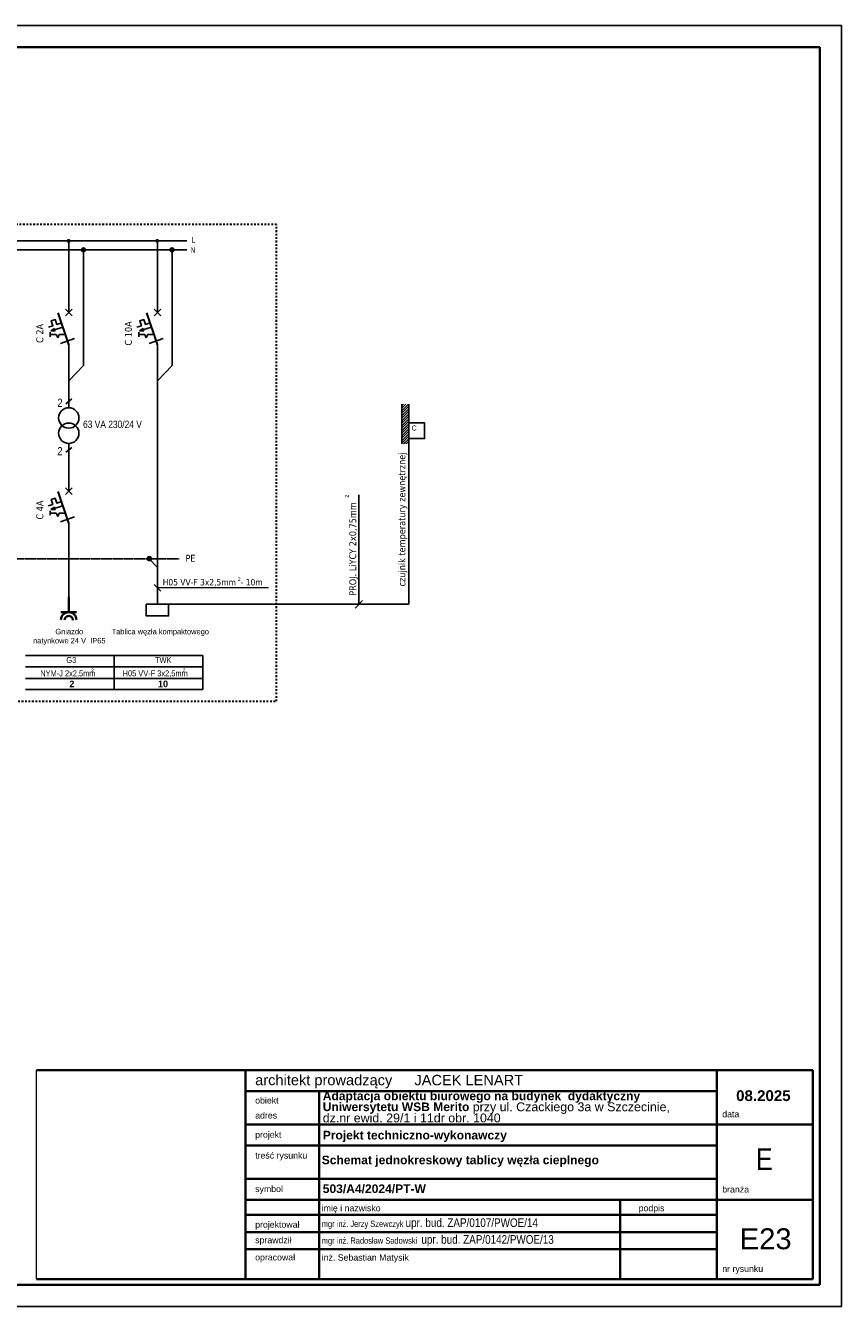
# Model space of a CAD drawing. Header units: millimetres. Extents: x 304 to 148940, y -18 to 215742.
# Tile 15 of 33: x 23391 to 42304, y 145485 to 175185. Entities that reach past the tile are written whole.
import ezdxf
from ezdxf.enums import TextEntityAlignment as Align

# ---------------------------------------------------------------- set-up
doc = ezdxf.new("R2010")
doc.units = ezdxf.units.MM
doc.header["$XCLIPFRAME"] = 2
doc.linetypes.add('1', pattern=[8, 4, -4])
doc.linetypes.add('ACAD_ISO02W100', pattern=[15, 12, -3])
for name, color, linetype in [('# elektryka', 102, 'Continuous'), ('a_kreskowanie', 8, 'Continuous'), ('ADT SSWiN', 3, 'Continuous')]:
    doc.layers.add(name, color=color, linetype=linetype)
for name, color, linetype, lineweight in [('arch tabela_Nr_Pióra__100', 7, 'Continuous', 20), ('CP_FRREF', 251, 'Continuous', 35), ('CP_LINENORM', 251, 'Continuous', 25), ('\xa0♦EL - Gniazda', 255, 'Continuous', 35)]:
    doc.layers.add(name, color=color, linetype=linetype, lineweight=lineweight)
doc.styles.add('CP_ATTR', font='ARIALN.TTF')
doc.styles.add('Proxy_27AC', font='ARIALN.TTF', dxfattribs={"height": 1.8})
doc.styles.add('Proxy_27AE', font='ARIALN.TTF', dxfattribs={"height": 3})
doc.styles.add('Proxy_27B6', font='ARIALN.TTF', dxfattribs={"height": 3})
doc.styles.get("Standard").update_dxf_attribs({"font": 'ARIALN.TTF'})
doc.styles.add('STYL_AUTOMATYCZNY_1', font='ARIALN.TTF')
doc.styles.add('STYL_AUTOMATYCZNY_2', font='ARIALN.TTF')
doc.styles.add('Style-Tahoma', font='ARIALN.TTF')
picture_1 = doc.add_image_def('image1.tif', size_in_pixel=(2126, 2126))

# ---------------------------------------------------------------- blocks, each defined once
blk = doc.blocks.new('WYŁĄCZNIK INSTALACYJNY 1F')
blk.add_hatch(color=256).paths.add_polyline_path([(-26.5, -62.8), (-33.1, -67.3), (-25.1, -67.3), (-25.8, -65)])
for points in [[(0, -33.3), (0, 0)], [(-37.8, -60.6), (-29.5, -57.8), (-32.5, -48.9), (-25.2, -46.5), (-22.2, -55.4), (-13.2, -52.4)], [(6.2, -39.6), (-6.2, -27.1)], [(6.2, -27.1), (-6.2, -39.6)], [(-34.4, -69.8), (-34.4, -77.9)], [(-10.7, -60.3), (-33.2, -67.4)], [(-26.5, -62.8), (-33.1, -67.3)], [(-25.1, -67.3), (-33.1, -67.3)], [(-25.8, -65), (-26.5, -62.8)], [(-25.1, -67.3), (-25.8, -65)], [(-34.4, -73.9), (-23.4, -73.9)], [(-23.4, -73.9), (-20.5, -80.3)], [(-17.7, -73.9), (-20.5, -80.3)], [(-17.7, -73.9), (-6.3, -73.9)], [(-15.4, -90.2), (10.7, -81)], [(-15.3, -90.2), (10.7, -81)], [(-0.1, -92.6), (-0.1, -112.7)]]:
    blk.add_lwpolyline(points)
at = {"lineweight": 30}
blk.add_lwpolyline([(-0.1, -92.6), (-19.5, -33.7)], dxfattribs=at)
blk = doc.blocks.new('CPEL_D17')
for p, q in [((0, 0), (0, -0.4)), ((-0.2, -0.4), (0.2, -0.4))]:
    blk.add_line(p, q)
for radius, start in [(0.2, 360), (0.105, 358.2125)]:
    blk.add_arc((0, -0.6), radius, start, 180)
at = {"linetype": 'ByBlock', "style": 'CP_ATTR', "flags": 9}
for tag, p in [('NAME', (-0.092, -0.018)), ('GROUP', (-0.092, -0.018)), ('NUMBER', (-0.092, -0.018)), ('PRODUCER', (-0.092, -0.018)), ('ARTICLE', (-0.092, -0.018)), ('CHARACTER', (-0.092, -0.018)), ('VOLTAGE', (-0.092, -0.019)), ('WEIGHT', (-0.092, -0.018)), ('OTHER', (-0.092, -0.018)), ('PRODUCT-TYPE', (-0.092, -0.019)), ('ORDER-NO', (-0.092, -0.019)), ('POWER', (-0.092, -0.019))]:
    blk.add_attdef(tag, text='', height=0.00005, dxfattribs=at).set_placement(p, align=Align.MIDDLE_LEFT)
blk = doc.blocks.new('Centrala_alarmowa')
at = {"layer": 'ADT SSWiN'}
blk.add_lwpolyline([(0, 70), (70, 70), (70, 0), (0, 0)], close=True, dxfattribs=at)
for tag, p in [('CA', (12.5, 36.1)), ('ADRES', (0, 8.2))]:
    blk.add_attdef(tag, p, '', height=22.5, dxfattribs=at)

msp = doc.modelspace()

# ---------------------------------------------------------------- hatches: boundary and pattern name
h = msp.add_hatch(color=256)
edge = h.paths.add_edge_path()
edge.add_arc((24389, 170192), 46.2, 0, 360)
h = msp.add_hatch(color=256)
edge = h.paths.add_edge_path()
edge.add_arc((26443, 170192), 46.2, 0, 360)
h = msp.add_hatch(color=5)
edge = h.paths.add_edge_path()
edge.add_arc((24732, 169984), 46.2, 0, 360)
h = msp.add_hatch(color=5)
edge = h.paths.add_edge_path()
edge.add_arc((26786, 169984), 46.2, 0, 360)
h = msp.add_hatch(color=3)
edge = h.paths.add_edge_path()
edge.add_arc((26259, 162824), 46.2, 0, 360)
h = msp.add_hatch(color=3)
edge = h.paths.add_edge_path()
edge.add_arc((26259, 162824), 46.2, 0, 360)

# ---------------------------------------------------------------- linework, layer by layer
at = {"layer": '# elektryka', "color": 8}
for p, q in [((32113, 165487, 62178), (32113, 166409, 62178)), ((32275, 166409, 62178), (32275, 165487, 62178))]:
    msp.add_line(p, q, dxfattribs=at)
at = {"layer": '# elektryka'}
for p, q in [((32275, 161767, 62178), (32275, 165607, 62178)), ((26706, 161767, 62178), (32275, 161767, 62178))]:
    msp.add_line(p, q, dxfattribs=at)
at = {"layer": '# elektryka', "color": 1}
msp.add_line((24392, 165201, 62176), (24392, 164670, 62176), dxfattribs=at)
at = {"layer": '# elektryka', "color": 1, "elevation": 62178}
msp.add_lwpolyline([(26186, 161767), (26706, 161767), (26706, 161497), (26186, 161497)], close=True, dxfattribs=at)
at = {"linetype": '1', "lineweight": 30, "ltscale": 10}
for p, q in [((29209, 170576, 62152), (12338, 170576, 62152)), ((29209, 159519, 62149), (29209, 170576, 62152)), ((12338, 159519, 62152), (29209, 159519, 62149))]:
    msp.add_line(p, q, dxfattribs=at)
for p, q in [((12739, 170193, 74931), (27126, 170193, 74931)), ((24393, 166323, 62176), (24393, 166618, 62176)), ((24323, 166414, 62176), (24462, 166527, 62176)), ((24322, 165292, 62176), (24461, 165405, 62176))]:
    msp.add_line(p, q)
at = {"color": 1}
for p, q in [((24393, 168902, 62176), (24393, 170193, 62176)), ((26446, 168902, 62178), (26446, 170193, 62178)), ((24393, 167536, 62176), (24393, 166618, 62176)), ((26446, 167536, 62178), (26446, 161767, 62178)), ((24390, 163501, 62176), (24390, 161942, 62178))]:
    msp.add_line(p, q, dxfattribs=at)
at = {"color": 5}
for p, q in [((13211, 169984, 62149), (27131, 169984, 62149)), ((24734, 167302, 62584), (24733, 169984, 62290)), ((26788, 167302, 62587), (26786, 169984, 62292)), ((24393, 166945, 62152), (24734, 167302, 62584)), ((26446, 166945, 62154), (26788, 167302, 62587))]:
    msp.add_line(p, q, dxfattribs=at)
at = {"linetype": 'Continuous'}
msp.add_line((24392, 165496, 62176), (24392, 165201, 62176), dxfattribs=at)
at = {"color": 7, "linetype": 'Continuous', "lineweight": 35}
for p, q in [((23644, 150962, 62149), (41644, 150962, 62149)), ((24420, 150962, 62149), (41377, 150962, 62149)), ((28490, 146117, 62149), (28490, 150962, 62149)), ((39416, 146117, 62149), (39416, 150962, 62149)), ((41644, 146117, 62149), (41644, 150962, 62149)), ((28490, 150477, 62149), (39416, 150477, 62149)), ((30193, 146117, 62149), (30193, 150477, 62149)), ((28490, 149702, 62149), (41644, 149702, 62149)), ((28490, 149217, 62149), (39416, 149217, 62149)), ((28490, 148442, 62149), (39416, 148442, 62149)), ((28490, 147958, 62149), (41644, 147958, 62149)), ((37178, 146117, 62149), (37178, 147958, 62149)), ((37178, 146117, 62149), (37178, 147958, 62149)), ((28490, 147608, 62149), (39416, 147608, 62149)), ((30193, 147608, 62149), (37210, 147608, 62149)), ((30193, 147608, 62149), (37178, 147608, 62149)), ((28490, 147210, 62149), (35474, 147210, 62149)), ((30193, 147210, 62149), (39416, 147210, 62149)), ((28490, 146813, 62149), (39416, 146813, 62149)), ((23644, 146117, 62149), (41644, 146117, 62149)), ((30193, 146117, 62149), (37210, 146117, 62149)), ((32085, 146117, 62149), (37713, 146117, 62149))]:
    msp.add_line(p, q, dxfattribs=at)
for points, elevation in [([(31118, 164301), (31118, 161766)], 62149), ([(31033, 161680), (31204, 161851)], 62149), ([(23391, 160576), (25444, 160576)], 74931), ([(25444, 160576), (25444, 159794), (25444, 159794), (25444, 159794)], 74931), ([(25444, 160576), (25444, 159794)], 74929), ([(25444, 160576), (25444, 159794)], 74931), ([(25444, 160576), (25444, 159794)], 74931), ([(25444, 160576), (27498, 160576)], 74933), ([(27498, 160576), (27498, 159794), (27498, 159794), (27498, 159794)], 74933), ([(27498, 160576), (27498, 159794)], 74931), ([(27498, 160576), (27498, 159794)], 74933), ([(27498, 160576), (27498, 159794)], 74933), ([(23391, 160313), (25444, 160313)], 74929), ([(23391, 160313), (25444, 160313)], 74929), ([(25444, 160313), (27498, 160313)], 74931), ([(25444, 160313), (27498, 160313)], 74931), ([(23391, 160045), (25444, 160045)], 74929), ([(23391, 159794), (25444, 159794)], 74929), ([(25444, 160045), (27498, 160045)], 74931), ([(25444, 159794), (27498, 159794)], 74931)]:
    msp.add_lwpolyline(points, dxfattribs=dict(elevation=elevation))
at = {"color": 3, "linetype": 'ACAD_ISO02W100', "ltscale": 3, "elevation": 74919}
msp.add_lwpolyline([(13882, 162823), (26952, 162823)], dxfattribs=at)
at = {"color": 3}
for elevation in [74926, 74921]:
    msp.add_lwpolyline([(26444, 162824), (26259, 162824), (26444, 162630)], dxfattribs=dict(at, elevation=elevation))
at = {"lineweight": 13, "elevation": 75876}
for points in [[(26368, 162225), (26526, 162067)], [(29019, 162146), (26447, 162146)]]:
    msp.add_lwpolyline(points, dxfattribs=at)
at = {"color": 5}
for centre in [(24732, 169984, 62176), (24732, 169984, 62181), (26786, 169984, 62178), (26786, 169984, 62184)]:
    msp.add_circle(centre, 46.2, dxfattribs=at)
for centre in [(24392, 166087, 62176), (24392, 165732, 62176)]:
    msp.add_circle(centre, 236)
at = {"color": 3}
for centre in [(26259, 162824, 74926), (26259, 162824, 74921)]:
    msp.add_circle(centre, 46.2, dxfattribs=at)
at = {"layer": 'a_kreskowanie', "linetype": 'Continuous', "ltscale": 0.02}
for p, q in [((32113, 166371, 62178), (32151, 166409, 62178)), ((32113, 166313, 62178), (32190, 166390, 62178)), ((32113, 166255, 62178), (32190, 166332, 62178)), ((32190, 166390, 62178), (32209, 166409, 62178)), ((32190, 166332, 62178), (32267, 166409, 62178)), ((32190, 166274, 62178), (32267, 166352, 62178)), ((32113, 166197, 62178), (32190, 166274, 62178)), ((32113, 166139, 62178), (32190, 166216, 62178)), ((32113, 166081, 62178), (32190, 166158, 62178)), ((32113, 166023, 62178), (32190, 166100, 62178)), ((32113, 165965, 62178), (32190, 166042, 62178)), ((32190, 166216, 62178), (32267, 166294, 62178)), ((32190, 166158, 62178), (32267, 166236, 62178)), ((32190, 166100, 62178), (32267, 166178, 62178)), ((32190, 166042, 62178), (32267, 166120, 62178)), ((32190, 165985, 62178), (32267, 166062, 62178)), ((32113, 165907, 62178), (32190, 165985, 62178)), ((32113, 165849, 62178), (32190, 165927, 62178)), ((32113, 165791, 62178), (32190, 165869, 62178)), ((32113, 165733, 62178), (32190, 165811, 62178)), ((32113, 165676, 62178), (32190, 165753, 62178)), ((32190, 165927, 62178), (32267, 166004, 62178)), ((32190, 165869, 62178), (32267, 165946, 62178)), ((32190, 165811, 62178), (32267, 165888, 62178)), ((32190, 165753, 62178), (32267, 165830, 62178)), ((32190, 165695, 62178), (32267, 165772, 62178)), ((32113, 165618, 62178), (32190, 165695, 62178)), ((32113, 165560, 62178), (32190, 165637, 62178)), ((32113, 165502, 62178), (32190, 165579, 62178)), ((32155, 165487, 62178), (32190, 165521, 62178)), ((32190, 165637, 62178), (32267, 165715, 62178)), ((32190, 165579, 62178), (32267, 165657, 62178)), ((32190, 165521, 62178), (32267, 165599, 62178)), ((32213, 165487, 62178), (32267, 165541, 62178))]:
    msp.add_line(p, q, dxfattribs=at)
at = {"layer": 'CP_FRREF', "color": 7}
for p, q in [((41804, 174685, 62149), (1804, 174685, 62149)), ((41804, 145985, 62149), (41804, 174685, 62149)), ((1804, 145985, 62149), (41804, 145985, 62149))]:
    msp.add_line(p, q, dxfattribs=at)
at = {"layer": 'CP_LINENORM', "color": 7, "linetype": 'Continuous'}
for p, q in [((42304, 175185, 62149), (304, 175185, 62149)), ((42304, 145485, 62149), (42304, 175185, 62149)), ((304, 145485, 62149), (42304, 145485, 62149))]:
    msp.add_line(p, q, dxfattribs=at)

# ---------------------------------------------------------------- block references
at = {"xscale": 12.57396522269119, "yscale": 12.57396522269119, "zscale": 12.57396522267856}
for p in [(24393, 168951, 62174), (26447, 168951, 62176), (24392, 164809, 62176)]:
    msp.add_blockref('WYŁĄCZNIK INSTALACYJNY 1F', p, dxfattribs=at)
at = {"layer": 'ADT SSWiN', "xscale": 5.225104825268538, "yscale": 5.225104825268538, "zscale": 5.225104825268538}
msp.add_blockref('Centrala_alarmowa', (32275, 165607, 62178), dxfattribs=at).add_auto_attribs({'CA': 'C'})
at = {"layer": '\xa0♦EL - Gniazda', "xscale": 899.4744546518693, "yscale": 899.4744546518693, "zscale": 899.4744546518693}
msp.add_blockref('CPEL_D17', (24390, 161942, 62178), dxfattribs=at)

# ---------------------------------------------------------------- texts
at = {"layer": '# elektryka', "insert": (30969, 162956, 62149), "char_height": 2.5, "attachment_point": 1}
msp.add_mtext('LiYCY 2x0,75', dxfattribs=at)
at = {"style": 'CP_ATTR'}
for s, height, p in [('2', 189, (24127, 166344, 62176)), ('63 VA 230/24 V', 170, (24722, 165855, 62149)), ('2', 189, (24126, 165222, 62176))]:
    msp.add_text(s, height=height, rotation=359.9429, dxfattribs=at).set_placement(p)
for s, height, style, p in [('2', 82.4, 'Proxy_27AC', (28312, 162310, 62149)), ('G3', 137.4, 'Proxy_27B6', (24336, 160406, 74924)), ('TWK', 137.4, 'Proxy_27B6', (26390, 160406, 74926)), ('   NYM-J 2x2,5mm', 137.36, 'Proxy_27AE', (23587, 160096, 74932)), ('2', 82.4, 'Proxy_27AC', (24911, 160196, 74931)), ('H05 VV-F 3x2,5mm', 137.36, 'Proxy_27AE', (25641, 160096, 74934)), ('2', 82.4, 'Proxy_27AC', (27034, 160196, 74934))]:
    msp.add_text(s, height=height, dxfattribs=dict(style=style)).set_placement(p)
at = {"attachment_point": 1}
for s, insert, char_height, width in [('\\fTahoma|b0|i0|c0|p34;L', (27235, 170280, 62149), 126, 813.48), ('{\\fTahoma|b0|i0|c0|p34;N}', (27215, 170040, 62149), 126, 653.51), ('{\\fTahoma|b0|i0|c0|p34;PE}', (27096, 162914, 62149), 160, 653.51), ('\\fTahoma|b0|i0|c0|p34;H05 VV-F 3x2,5mm  - 10m', (26569, 162352, 75883), 147.84, 2397.25), ('\\fArial|b1|i0|c238|p34;2', (24405, 159995, 74929), 151.2, 40160.68), ('\\fArial|b1|i0|c238|p34;10', (26458, 159995, 74931), 151.2, 40160.68)]:
    msp.add_mtext(s, dxfattribs=dict(at, insert=insert, char_height=char_height, width=width))
at = {"rotation": 90}
for s, insert, char_height, width, attachment_point in [('\\fTahoma|b0|i0|c238|p34;C 2A', (23721, 168047, 62181), 160, 1654.76, 5), ('\\fTahoma|b0|i0|c238|p34;C 10A', (25774, 168047, 62184), 160, 1654.76, 5), ('\\fTahoma|b0|i0|c0|p34;czujnik temperatury zewn\\fTahoma|b0|i0|c238|p34;ętrznej', (32035, 162180, 62149), 160, 3901.21, 1), ('{\\fArial|b0|i0|c238|p34;2}', (30795, 164240, 62149), 90, 1825.79, 1), ('\\fTahoma|b0|i0|c238|p34;C 4A', (23721, 163952, 62181), 160, 1654.76, 5), ('\\fTahoma|b0|i0|c0|p34;PROJ. LiYCY 2x0,75mm', (30895, 161963, 62153), 160, 2263.47, 1)]:
    msp.add_mtext(s, dxfattribs=dict(at, insert=insert, char_height=char_height, width=width, attachment_point=attachment_point))
at = {"char_height": 126, "width": 1818.8, "attachment_point": 2, "style": 'Style-Tahoma'}
for s, insert in [('Gniazdo \\Pnatynkowe 24 V  IP65', (24403, 161196, 62171)), ('Tablica węzła kompaktowego', (26513, 161196, 62171))]:
    msp.add_mtext(s, dxfattribs=dict(at, insert=insert))
at = {"color": 7, "linetype": 'Continuous', "lineweight": 35}
for s, insert, char_height, attachment_point, style in [('\\A1;{\\pql;\\fArial|b0|i0|c238|p0;\\W1.000000;architekt prowadzący}', (28713, 150698, 62149), 242.24, 4, 'STYL_AUTOMATYCZNY_1'), ('\\A1;{\\pql;\\fArial|b0|i0|c238|p0;\\W1.000000;JACEK LENART}', (32405, 150731, 62149), 242.24, 4, 'STYL_AUTOMATYCZNY_1'), ('\\A1;{\\pql;\\fArial|b0|i0|c238|p0;\\W1.000000;obiekt}', (28713, 150261, 62149), 145.34, 4, 'STYL_AUTOMATYCZNY_1'), ('\\A1;{\\pql;\\fArial|b0|i0|c238|p0;\\W1.000000;adres}', (28713, 149913, 62149), 145.34, 4, 'STYL_AUTOMATYCZNY_1'), ('\\A1;{\\pql;\\fArial|b0|i0|c238|p0;\\W1.000000;data}', (39542, 149942, 62149), 145.34, 4, 'STYL_AUTOMATYCZNY_1'), ('\\A1;{\\pql;\\fArial|b0|i0|c238|p0;\\W1.000000;projekt}', (28713, 149447, 62149), 145.34, 4, 'STYL_AUTOMATYCZNY_1'), ('\\A1;{\\pql;\\fArial|b0|i0|c238|p0;\\W1.000000;treść rysunku}', (28713, 148963, 62149), 145.34, 4, 'STYL_AUTOMATYCZNY_1'), ('\\pxql;\\fArial|b1|i0|c238|p0;\\A1;Schemat jednokreskowy tablicy węzła cieplnego', (30256, 148850, 62149), 200, 4, 'STYL_AUTOMATYCZNY_2'), ('\\A1;{\\pql;\\fArial|b0|i0|c238|p0;\\W1.000000;symbol}', (28713, 148187, 62149), 145.34, 4, 'STYL_AUTOMATYCZNY_1'), ('\\A1;{\\pql;\\fArial|b0|i0|c238|p0;\\W1.000000;branża}', (39542, 148198, 62149), 145.34, 4, 'STYL_AUTOMATYCZNY_1'), ('\\pxql;mgr inż. Jerzy Szewczyk \\H1.3761001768x;upr. bud. ZAP/0107/PWOE/14', (30256, 147396, 62149), 145.34, 4, 'STYL_AUTOMATYCZNY_1'), ('\\A1;{\\pql;\\fArial|b0|i0|c238|p0;\\W1.000000;imię i nazwisko}', (30256, 147741, 62149), 145.34, 4, 'STYL_AUTOMATYCZNY_1'), ('\\A1;{\\pql;\\fArial|b0|i0|c238|p0;\\W1.000000;podpis}', (37604, 147742, 62149), 145.34, 4, 'STYL_AUTOMATYCZNY_1'), ('\\pxql;\\fArial|b0|i0|c238|p0;\\A1;projektował', (28713, 147361, 62149), 145.34, 4, 'STYL_AUTOMATYCZNY_1'), ('\\A1;{\\pql;\\fArial|b0|i0|c238|p0;\\W1.000000;sprawdził}', (28713, 147000, 62149), 145.34, 4, 'STYL_AUTOMATYCZNY_1'), ('\\pxql;mgr inż. Radosław Sadowski  \\H1.3761001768x;upr. bud. ZAP/0142/PWOE/13', (30256, 147007, 62149), 145.34, 4, 'STYL_AUTOMATYCZNY_1'), ('\\pxqc;\\fArial|b0|i0|c238|p0;\\A1;E23', (40548, 147049, 62149), 484.48, 5, 'STYL_AUTOMATYCZNY_1'), ('\\pxql;\\fArial|b0|i0|c238|p0;\\A1;opracował', (28713, 146602, 62149), 145.34, 4, 'STYL_AUTOMATYCZNY_1'), ('\\pxql;\\fArial|b0|i0|c238|p0;\\A1;inż. Sebastian Matysik', (30256, 146597, 62149), 145.34, 4, 'STYL_AUTOMATYCZNY_1'), ('\\A1;{\\pql;\\fArial|b0|i0|c238|p0;\\W1.000000;nr rysunku}', (39542, 146337, 62149), 145.34, 4, 'STYL_AUTOMATYCZNY_1')]:
    msp.add_mtext(s, dxfattribs=dict(at, insert=insert, char_height=char_height, attachment_point=attachment_point, style=style))
at = {"color": 7, "linetype": 'Continuous', "lineweight": 13, "insert": (30280, 150108, 62149), "char_height": 200, "width": 8787.67, "attachment_point": 4, "line_spacing_factor": 0.751632, "style": 'STYL_AUTOMATYCZNY_2'}
msp.add_mtext('\\A1;{\\pql;\\fArial|b1|i0|c238|p0;\\W1.000000;Adaptacja obiektu biurowego na budynek  dydaktyczny Uniwersytetu WSB Merito\\fArial|b0|i0|c238|p0;\\W1.000000; \\fArial|b0|i0|c238|p0;\\H1.029412x;\\W1.000000;przy ul. Czackiego 3a w Szczecinie,\\P\\pql;\\fArial|b0|i0|c238|p0;\\W1.000000;dz.nr ewid. 29/1 i 11dr obr. 1040}', dxfattribs=at)
at = {"color": 7, "linetype": 'Continuous', "lineweight": 13, "style": 'STYL_AUTOMATYCZNY_2'}
for s, insert, char_height, attachment_point in [('\\A1;{\\pqc;\\fArial|b1|i0|c238|p0;\\W1.000000;0\\fArial|b1|i0|c238|p0;\\W1.000000;8\\fArial|b1|i0|c238|p0;\\W1.000000;.2025}', (40495, 150370, 62149), 250, 5), ('\\A1;{\\pql;\\fArial|b1|i0|c238|p0;\\W1.000000;Projekt techniczn\\fArial|b1|i0|c238|p0;\\W1.000000;o-wykonawczy}', (30280, 149426, 62149), 200, 4), ('\\A1;{\\pql;\\fArial|b1|i0|c238|p0;\\W1.000000;503/A4/2024/PT\\fArial|b1|i0|c238|p0;\\W1.000000;-W}', (30280, 148211, 62149), 200, 4)]:
    msp.add_mtext(s, dxfattribs=dict(at, insert=insert, char_height=char_height, attachment_point=attachment_point))
at = {"layer": 'arch tabela_Nr_Pióra__100', "linetype": 'Continuous', "insert": (40518, 148898, 62149), "char_height": 500, "attachment_point": 5}
msp.add_mtext('E', dxfattribs=at)

# ---------------------------------------------------------------- pictures from other files: only their frames are drawn
at = {"layer": 'arch tabela_Nr_Pióra__100', "linetype": 'Continuous'}
image = msp.add_image(picture_1, insert=(23644, 146117, 62149), size_in_units=(5000, 5000), dxfattribs=at)
image.set_boundary_path([(-0.5, 65.5), (2059.8, 2125.5)])

doc.saveas('drawing.dxf')
